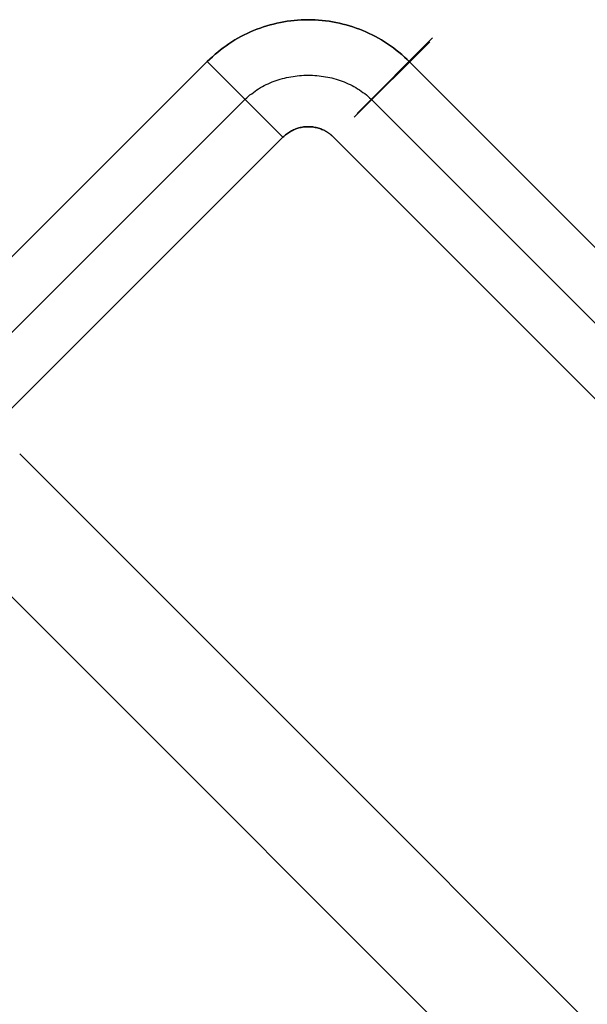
# Model space of a CAD drawing. Header units: millimetres. Extents: x -1690 to 192, y -898 to 54.
# Tile 117 of 256: x -1659.59 to -1651.63, y 40.06 to 53.87. Entities that reach past the tile are written whole.
import ezdxf

# ---------------------------------------------------------------- set-up
doc = ezdxf.new("R2010")
doc.units = ezdxf.units.MM
doc.header["$MEASUREMENT"] = 0
doc.layers.add('OVIDIO 186x93x72h', color=7, linetype='Continuous')

msp = doc.modelspace()

# ---------------------------------------------------------------- linework, layer by layer
at = {"layer": 'OVIDIO 186x93x72h', "extrusion": (0.999884, -0.000231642, 0.015217)}
for points in [[(53.485, 22.567), (42.522, 742.657)], [(51.985, 22.543), (41.022, 742.64)]]:
    msp.add_lwpolyline(points, dxfattribs=at)
at = {"layer": 'OVIDIO 186x93x72h'}
for points in [[(-1656.959, 53.282), (-1689.485, 20.756)], [(-1689.485, 20.756), (-1656.959, 53.282)], [(-1655.898, 52.222), (-1656.959, 53.282)], [(-1656.959, 53.282), (-1655.898, 52.222)], [(-1656.429, 52.752), (-1688.955, 20.226)], [(-1636.983, 35.075), (-1654.653, 52.745)], [(-1655.898, 52.222), (-1688.425, 19.696)], [(-1688.425, 19.696), (-1655.898, 52.222)], [(-1623.407, 11.599), (-1659.591, 47.782)], [(-1624.467, 10.538), (-1660.659, 46.729)]]:
    msp.add_lwpolyline(points, dxfattribs=at)
at = {"layer": 'OVIDIO 186x93x72h', "extrusion": (-0.000231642, 0.999884, 0.015217)}
for points in [[(1667.909, 716.641), (1656.947, -3.443)], [(1656.947, -3.443), (1667.909, 716.641)], [(1655.886, -3.427), (1666.849, 716.657)], [(1666.849, 716.657), (1655.886, -3.427)]]:
    msp.add_lwpolyline(points, dxfattribs=at)
at = {"layer": 'OVIDIO 186x93x72h', "extrusion": (0.999885, -0.000231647, 0.015188)}
for points in [[(52.89, 22.496), (41.906, 742.593)], [(41.906, 742.593), (52.89, 22.496)]]:
    msp.add_lwpolyline(points, dxfattribs=at)
at = {"layer": 'OVIDIO 186x93x72h', "extrusion": (-0.01522, -0.01522, 0.999768)}
msp.add_lwpolyline([(-1653.979, 53.62), (-1655.039, 52.559)], dxfattribs=at)
at = {"layer": 'OVIDIO 186x93x72h', "extrusion": (-0.014183, -0.014097, 0.9998)}
for points in [[(-1653.992, 53.562), (-1655.056, 52.505)], [(-1655.056, 52.505), (-1653.992, 53.562)]]:
    msp.add_lwpolyline(points, dxfattribs=at)
at = {"layer": 'OVIDIO 186x93x72h', "extrusion": (-8.00279e-07, 8.00276e-07, 1)}
for points in [[(-1636.453, 35.605), (-1654.121, 53.274)], [(-1654.121, 53.274), (-1636.453, 35.605)]]:
    msp.add_lwpolyline(points, dxfattribs=at)
at = {"layer": 'OVIDIO 186x93x72h', "extrusion": (0.999884, -0.000231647, 0.015199)}
for points in [[(40.857, 742.608), (51.833, 22.501)], [(51.833, 22.501), (40.857, 742.608)]]:
    msp.add_lwpolyline(points, dxfattribs=at)
at = {"layer": 'OVIDIO 186x93x72h', "extrusion": (-0.000405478, 0.000405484, 1)}
for points in [[(-1655.186, 52.217), (-1637.514, 34.545)], [(-1637.514, 34.545), (-1655.186, 52.217)]]:
    msp.add_lwpolyline(points, dxfattribs=at)
at = {"layer": 'OVIDIO 186x93x72h', "extrusion": (0, 1, 0)}
for points in [[(1663.791, 717.333), (749.111, 717.333)], [(749.111, 715.085), (1663.411, 715.085)], [(1663.411, 715.085), (749.111, 715.085)], [(1663.792, 716.988), (749.111, 716.988)], [(749.111, 718.874), (1663.791, 718.874)], [(749.111, 717.374), (1663.791, 717.374)], [(1663.791, 717.374), (749.111, 717.374)], [(1663.791, 718.874), (749.111, 718.874)]]:
    msp.add_lwpolyline(points, dxfattribs=at)
at = {"layer": 'OVIDIO 186x93x72h', "extrusion": (0.265507, 0.881208, -0.391124)}
for points in [[(1560.848, 428.981), (1606.468, 488.201)], [(1606.468, 488.201), (1560.848, 428.981)]]:
    msp.add_lwpolyline(points, dxfattribs=at)
at = {"layer": 'OVIDIO 186x93x72h', "extrusion": (0.202852, -0.108979, 0.973126)}
for points in [[(-750.51, 1609.817), (-750.51, 1449.161)], [(-750.51, 1449.161), (-750.51, 1609.817)], [(-750.805, 1609.817), (-750.805, 1449.161)], [(-751.1, 1609.817), (-751.1, 1449.161)], [(-751.1, 1449.161), (-751.1, 1609.817)]]:
    msp.add_lwpolyline(points, dxfattribs=at)
at = {"layer": 'OVIDIO 186x93x72h', "extrusion": (0.26556, 0.881185, -0.391139)}
for points in [[(1560.844, 427.499), (1607.164, 487.617)], [(1607.164, 487.617), (1560.844, 427.499)]]:
    msp.add_lwpolyline(points, dxfattribs=at)
at = {"layer": 'OVIDIO 186x93x72h', "extrusion": (7.53877e-07, 1, 0)}
for points in [[(749.111, 716.428), (1663.411, 716.426)], [(1663.411, 716.426), (749.111, 716.428)]]:
    msp.add_lwpolyline(points, dxfattribs=at)
at = {"layer": 'OVIDIO 186x93x72h'}
for points in [[(-1656.959, 53.282, -2.626), (-1656.924, 53.317, -2.626), (-1656.888, 53.35, -2.626), (-1656.851, 53.383, -2.626), (-1656.814, 53.414, -2.626), (-1656.775, 53.445, -2.626), (-1656.736, 53.475, -2.626), (-1656.696, 53.503, -2.626), (-1656.656, 53.531, -2.626), (-1656.615, 53.558, -2.626), (-1656.573, 53.584, -2.626), (-1656.53, 53.608, -2.626), (-1656.487, 53.632, -2.626), (-1656.444, 53.655, -2.626), (-1656.4, 53.676, -2.626), (-1656.355, 53.697, -2.626), (-1656.31, 53.716, -2.626), (-1656.264, 53.734, -2.626), (-1656.218, 53.751, -2.626), (-1656.172, 53.767, -2.626), (-1656.125, 53.782, -2.626), (-1656.078, 53.796, -2.626), (-1656.03, 53.808, -2.626), (-1655.983, 53.82, -2.626), (-1655.935, 53.83, -2.626), (-1655.886, 53.839, -2.626), (-1655.838, 53.847, -2.626), (-1655.789, 53.853, -2.626), (-1655.74, 53.859, -2.626), (-1655.692, 53.863, -2.626), (-1655.643, 53.866, -2.626), (-1655.594, 53.868, -2.626), (-1655.545, 53.868, -2.626), (-1655.495, 53.868, -2.626), (-1655.446, 53.866, -2.626), (-1655.398, 53.863, -2.626), (-1655.349, 53.859, -2.626), (-1655.3, 53.853, -2.626), (-1655.251, 53.846, -2.626), (-1655.203, 53.839, -2.626), (-1655.155, 53.83, -2.626), (-1655.107, 53.819, -2.626), (-1655.059, 53.808, -2.626), (-1655.011, 53.796, -2.626), (-1654.964, 53.782, -2.626), (-1654.917, 53.767, -2.626), (-1654.871, 53.751, -2.626), (-1654.825, 53.734, -2.626), (-1654.779, 53.716, -2.626), (-1654.734, 53.697, -2.626), (-1654.689, 53.677, -2.626), (-1654.645, 53.655, -2.626), (-1654.601, 53.633, -2.626), (-1654.558, 53.609, -2.626), (-1654.515, 53.584, -2.626), (-1654.473, 53.558, -2.626), (-1654.431, 53.531, -2.626), (-1654.39, 53.503, -2.626), (-1654.35, 53.474, -2.626), (-1654.31, 53.443, -2.626), (-1654.271, 53.412, -2.626), (-1654.232, 53.379, -2.626), (-1654.195, 53.345, -2.626), (-1654.157, 53.31, -2.626), (-1654.121, 53.274, -2.626)], [(-1654.121, 53.274, -2.626), (-1654.157, 53.31, -2.626), (-1654.195, 53.345, -2.626), (-1654.232, 53.379, -2.626), (-1654.271, 53.412, -2.626), (-1654.31, 53.443, -2.626), (-1654.35, 53.474, -2.626), (-1654.39, 53.503, -2.626), (-1654.431, 53.531, -2.626), (-1654.473, 53.558, -2.626), (-1654.515, 53.584, -2.626), (-1654.558, 53.609, -2.626), (-1654.601, 53.633, -2.626), (-1654.645, 53.655, -2.626), (-1654.689, 53.677, -2.626), (-1654.734, 53.697, -2.626), (-1654.779, 53.716, -2.626), (-1654.825, 53.734, -2.626), (-1654.871, 53.751, -2.626), (-1654.917, 53.767, -2.626), (-1654.964, 53.782, -2.626), (-1655.011, 53.796, -2.626), (-1655.059, 53.808, -2.626), (-1655.107, 53.819, -2.626), (-1655.155, 53.83, -2.626), (-1655.203, 53.839, -2.626), (-1655.251, 53.846, -2.626), (-1655.3, 53.853, -2.626), (-1655.349, 53.859, -2.626), (-1655.398, 53.863, -2.626), (-1655.446, 53.866, -2.626), (-1655.495, 53.868, -2.626), (-1655.545, 53.868, -2.626), (-1655.594, 53.868, -2.626), (-1655.643, 53.866, -2.626), (-1655.692, 53.863, -2.626), (-1655.74, 53.859, -2.626), (-1655.789, 53.853, -2.626), (-1655.838, 53.847, -2.626), (-1655.886, 53.839, -2.626), (-1655.935, 53.83, -2.626), (-1655.983, 53.82, -2.626), (-1656.03, 53.808, -2.626), (-1656.078, 53.796, -2.626), (-1656.125, 53.782, -2.626), (-1656.172, 53.767, -2.626), (-1656.218, 53.751, -2.626), (-1656.264, 53.734, -2.626), (-1656.31, 53.716, -2.626), (-1656.355, 53.697, -2.626), (-1656.4, 53.676, -2.626), (-1656.444, 53.655, -2.626), (-1656.487, 53.632, -2.626), (-1656.53, 53.608, -2.626), (-1656.573, 53.584, -2.626), (-1656.615, 53.558, -2.626), (-1656.656, 53.531, -2.626), (-1656.696, 53.503, -2.626), (-1656.736, 53.475, -2.626), (-1656.775, 53.445, -2.626), (-1656.814, 53.414, -2.626), (-1656.851, 53.383, -2.626), (-1656.888, 53.35, -2.626), (-1656.924, 53.317, -2.626), (-1656.959, 53.282, -2.626)], [(-1656.429, 52.752, -2.626), (-1656.407, 52.773, -2.627), (-1656.384, 52.793, -2.627), (-1656.361, 52.813, -2.628), (-1656.337, 52.831, -2.628), (-1656.313, 52.85, -2.628), (-1656.289, 52.867, -2.629), (-1656.264, 52.884, -2.629), (-1656.239, 52.9, -2.629), (-1656.213, 52.916, -2.63), (-1656.186, 52.931, -2.63), (-1656.16, 52.945, -2.631), (-1656.133, 52.958, -2.631), (-1656.106, 52.971, -2.631), (-1656.078, 52.983, -2.632), (-1656.05, 52.995, -2.632), (-1656.022, 53.006, -2.632), (-1655.993, 53.016, -2.633), (-1655.965, 53.026, -2.633), (-1655.936, 53.035, -2.633), (-1655.906, 53.043, -2.634), (-1655.877, 53.05, -2.634), (-1655.847, 53.057, -2.634), (-1655.817, 53.064, -2.635), (-1655.787, 53.069, -2.635), (-1655.757, 53.074, -2.635), (-1655.727, 53.079, -2.636), (-1655.697, 53.082, -2.636), (-1655.666, 53.085, -2.636), (-1655.636, 53.088, -2.637), (-1655.605, 53.089, -2.637), (-1655.575, 53.09, -2.637), (-1655.544, 53.091, -2.638), (-1655.514, 53.09, -2.638), (-1655.483, 53.089, -2.638), (-1655.453, 53.088, -2.638), (-1655.422, 53.085, -2.639), (-1655.392, 53.082, -2.639), (-1655.362, 53.079, -2.639), (-1655.331, 53.074, -2.639), (-1655.301, 53.069, -2.64), (-1655.271, 53.064, -2.64), (-1655.242, 53.058, -2.64), (-1655.212, 53.051, -2.64), (-1655.183, 53.043, -2.64), (-1655.153, 53.035, -2.641), (-1655.124, 53.026, -2.641), (-1655.096, 53.016, -2.641), (-1655.067, 53.006, -2.641), (-1655.039, 52.995, -2.641), (-1655.011, 52.984, -2.641), (-1654.983, 52.971, -2.642), (-1654.956, 52.959, -2.642), (-1654.929, 52.945, -2.642), (-1654.903, 52.931, -2.642), (-1654.876, 52.916, -2.642), (-1654.851, 52.9, -2.642), (-1654.825, 52.884, -2.642), (-1654.8, 52.867, -2.642), (-1654.776, 52.85, -2.642), (-1654.752, 52.832, -2.642), (-1654.728, 52.813, -2.642), (-1654.705, 52.793, -2.643), (-1654.683, 52.773, -2.643), (-1654.661, 52.753, -2.643), (-1654.654, 52.747, -2.643)], [(-1655.185, 52.216, -2.656), (-1655.191, 52.223, -2.656), (-1655.197, 52.229, -2.656), (-1655.204, 52.235, -2.656), (-1655.21, 52.241, -2.656), (-1655.216, 52.247, -2.656), (-1655.223, 52.253, -2.656), (-1655.23, 52.258, -2.656), (-1655.236, 52.264, -2.656), (-1655.243, 52.269, -2.656), (-1655.25, 52.274, -2.656), (-1655.257, 52.279, -2.656), (-1655.264, 52.284, -2.656), (-1655.271, 52.289, -2.656), (-1655.278, 52.293, -2.656), (-1655.285, 52.298, -2.656), (-1655.292, 52.302, -2.656), (-1655.3, 52.306, -2.656), (-1655.307, 52.31, -2.656), (-1655.314, 52.314, -2.656), (-1655.322, 52.318, -2.656), (-1655.337, 52.325, -2.656), (-1655.352, 52.331, -2.656), (-1655.367, 52.337, -2.655), (-1655.383, 52.342, -2.655), (-1655.399, 52.347, -2.655), (-1655.415, 52.352, -2.654), (-1655.431, 52.355, -2.654), (-1655.447, 52.359, -2.653), (-1655.463, 52.362, -2.653), (-1655.479, 52.364, -2.652), (-1655.495, 52.366, -2.652), (-1655.512, 52.367, -2.651), (-1655.528, 52.368, -2.65), (-1655.544, 52.368, -2.65), (-1655.561, 52.368, -2.649), (-1655.577, 52.367, -2.648), (-1655.593, 52.366, -2.647), (-1655.61, 52.364, -2.646), (-1655.626, 52.362, -2.645), (-1655.642, 52.359, -2.644), (-1655.658, 52.356, -2.643), (-1655.674, 52.352, -2.643), (-1655.689, 52.347, -2.642), (-1655.705, 52.342, -2.641), (-1655.72, 52.337, -2.64), (-1655.736, 52.331, -2.639), (-1655.751, 52.324, -2.638), (-1655.765, 52.317, -2.637), (-1655.78, 52.309, -2.636), (-1655.794, 52.301, -2.635), (-1655.808, 52.293, -2.634), (-1655.822, 52.284, -2.633), (-1655.836, 52.275, -2.632), (-1655.849, 52.265, -2.631), (-1655.862, 52.255, -2.63), (-1655.874, 52.244, -2.629), (-1655.887, 52.233, -2.627), (-1655.898, 52.222, -2.626)], [(-1655.898, 52.222, -2.626), (-1655.887, 52.233, -2.627), (-1655.874, 52.244, -2.629), (-1655.862, 52.255, -2.63), (-1655.849, 52.265, -2.631), (-1655.836, 52.275, -2.632), (-1655.822, 52.284, -2.633), (-1655.808, 52.293, -2.634), (-1655.794, 52.301, -2.635), (-1655.78, 52.309, -2.636), (-1655.765, 52.317, -2.637), (-1655.751, 52.324, -2.638), (-1655.736, 52.331, -2.639), (-1655.72, 52.337, -2.64), (-1655.705, 52.342, -2.641), (-1655.689, 52.347, -2.642), (-1655.674, 52.352, -2.643), (-1655.658, 52.356, -2.643), (-1655.642, 52.359, -2.644), (-1655.626, 52.362, -2.645), (-1655.61, 52.364, -2.646), (-1655.593, 52.366, -2.647), (-1655.577, 52.367, -2.648), (-1655.561, 52.368, -2.649), (-1655.544, 52.368, -2.65), (-1655.528, 52.368, -2.65), (-1655.512, 52.367, -2.651), (-1655.495, 52.366, -2.652), (-1655.479, 52.364, -2.652), (-1655.463, 52.362, -2.653), (-1655.447, 52.359, -2.653), (-1655.431, 52.355, -2.654), (-1655.415, 52.352, -2.654), (-1655.399, 52.347, -2.655), (-1655.383, 52.342, -2.655), (-1655.367, 52.337, -2.655), (-1655.352, 52.331, -2.656), (-1655.337, 52.325, -2.656), (-1655.322, 52.318, -2.656), (-1655.314, 52.314, -2.656), (-1655.307, 52.31, -2.656), (-1655.3, 52.306, -2.656), (-1655.292, 52.302, -2.656), (-1655.285, 52.298, -2.656), (-1655.278, 52.293, -2.656), (-1655.271, 52.289, -2.656), (-1655.264, 52.284, -2.656), (-1655.257, 52.279, -2.656), (-1655.25, 52.274, -2.656), (-1655.243, 52.269, -2.656), (-1655.236, 52.264, -2.656), (-1655.23, 52.258, -2.656), (-1655.223, 52.253, -2.656), (-1655.216, 52.247, -2.656), (-1655.21, 52.241, -2.656), (-1655.204, 52.235, -2.656), (-1655.197, 52.229, -2.656), (-1655.191, 52.223, -2.656), (-1655.185, 52.216, -2.656)]]:
    msp.add_polyline3d(points, dxfattribs=at)

doc.saveas('drawing.dxf')
